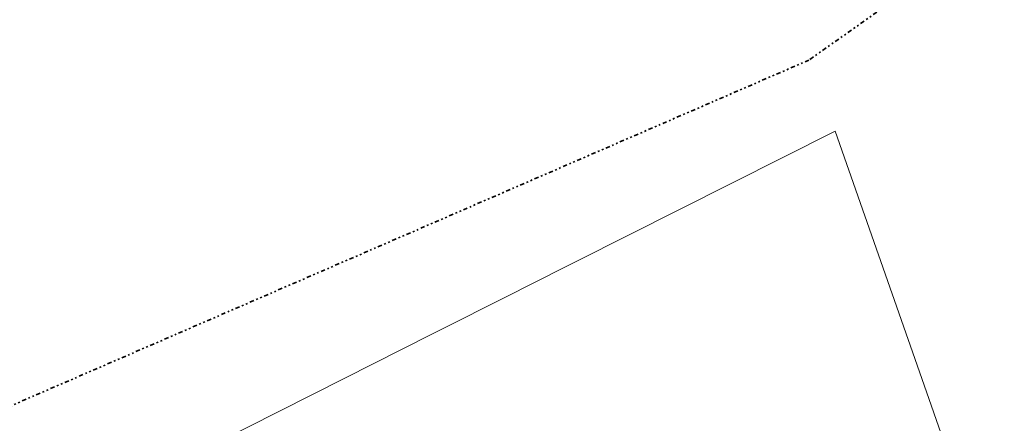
# Model space of a CAD drawing. Header units: metres. Extents: x 169249 to 194689, y 406250 to 412203.
# Tile 142 of 256: x 176887 to 177458, y 406974 to 407208. Entities that reach past the tile are written whole.
import ezdxf

# ---------------------------------------------------------------- set-up
doc = ezdxf.new("R2010")
doc.units = ezdxf.units.M
doc.linetypes.add('BGT_NLCS_N264$0$AL-TEKENBLADGRENS', pattern=[11.5, 2.5, -1.5, 1, -1.5, 1, -1.5, 2.5])
for name, color, linetype, lineweight in [('BGT_NLCS_N264$0$B-WE-IE-TERREINAFSCHEIDING_KUNSTMATIG_HEKWERK-G', 252, 'BGT_NLCS_N264$0$IE-TERREINAFSCHEIDING-KUNSTMATIG', 18), ('BGT_NLCS_N264$0$X-XX-AL-TEKENBLADGRENS-G', 252, 'BGT_NLCS_N264$0$AL-TEKENBLADGRENS', 35), ('X-XX-AL-REFERENTIE-G', 7, 'CONTINUOUS', 18)]:
    doc.layers.add(name, color=color, linetype=linetype, lineweight=lineweight)
doc.linetypes.add('BGT_NLCS_N264$0$IE-TERREINAFSCHEIDING-KUNSTMATIG', pattern='A,4,[82,NLCS.SHX,S=0.75,R=90,X=0,Y=0],4,-2', length=10)

# ---------------------------------------------------------------- blocks, each defined once
blk = doc.blocks.new('BGT_NLCS_N264')
at = {"layer": 'BGT_NLCS_N264$0$B-WE-IE-TERREINAFSCHEIDING_KUNSTMATIG_HEKWERK-G'}
blk.add_polyline3d([(177457.7, 406864.38, 20.17), (177410.27, 407000, 19.87), (177360.04, 407143.35, 19.86), (177179.68, 407052.65, 20.44), (177174.04, 407049.82, 20.44), (177125.94, 407025.63, 20.53), (177075.09, 407000, 20.69), (177000, 406962.14, 21.17), (176901.79, 406912.63, 21.5), (176897.51, 406910.47, 21.51), (176787.67, 406855.02, 21.41), (176640.82, 406781.04, 21.46), (176640.67, 406780.97, 21.46), (176621.01, 406771.06, 21.47)], dxfattribs=at)
at = {"layer": 'BGT_NLCS_N264$0$X-XX-AL-TEKENBLADGRENS-G'}
blk.add_polyline3d([(184436.25, 410062.73, 0), (184183.19, 410038.13, 0), (183733.57, 409937.98, 0), (183392.76, 409722.85, 0), (183112.62, 409661.02, 0), (181934.11, 409497.18, 0), (181576.04, 409477.91, 0), (181380.5, 409402.69, 0), (181348.09, 409368.87, 0), (179688.8, 408537.47, 0), (179322.33, 408353.85, 0), (179291.54, 408424.26, 0), (179251.73, 408571.13, 0), (178950.57, 408481.9, 0), (179026.57, 408202.55, 0), (178645.17, 408015, 0), (178496.71, 408130.51, 0), (178197.01, 408003.27, 0), (177935.59, 407601.57, 0), (177344.78, 407184.52, 0), (176213.39, 406694.78, 0), (175774.26, 406688.92, 0)], dxfattribs=at)

msp = doc.modelspace()

# ---------------------------------------------------------------- block references
at = {"layer": 'X-XX-AL-REFERENTIE-G'}
msp.add_blockref('BGT_NLCS_N264', (0, 0), dxfattribs=at)

doc.saveas('drawing.dxf')
